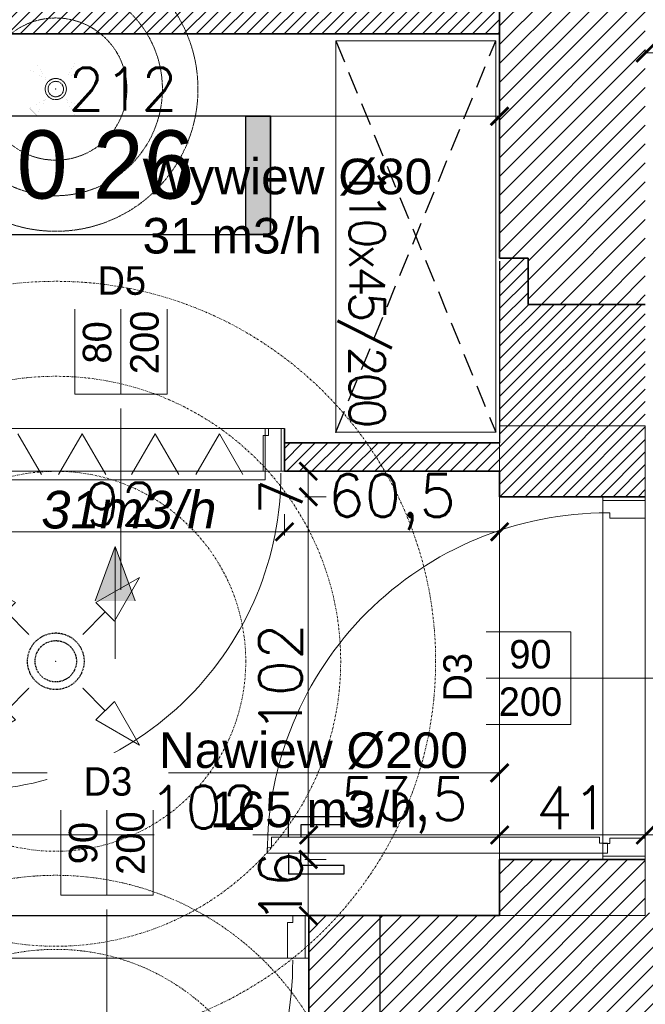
# Model space of a CAD drawing. Header units: millimetres. Extents: x -740 to 33545, y 5178 to 22494.
# Tile 148 of 256: x 9469 to 9645, y 10809 to 11086. Entities that reach past the tile are written whole.
import ezdxf
from ezdxf.lldxf.tags import DXFTag

# ---------------------------------------------------------------- set-up
doc = ezdxf.new("R2010")
doc.units = ezdxf.units.MM
doc.header["$MEASUREMENT"] = 0
for name, pattern in [('CENTERX2', [101.6, 63.5, -12.7, 12.7, -12.7]), ('DASHDOT', [1, 0.5, -0.25, 0, -0.25]), ('DASHED2', [9.525, 6.35, -3.175]), ('DIVIDE2', [0.625, 0.25, -0.125, 0, -0.125, 0, -0.125])]:
    doc.linetypes.add(name, pattern=pattern)
doc.layers.get('Defpoints').update_dxf_attribs({"color": 252})
for name, color, linetype, lineweight in [('## went', 20, 'DIVIDE2', 15), ('_IS_EKO_opis', 7, 'Continuous', 18), ('_IS_EKO_Text_Konstrukcji', 7, 'Continuous', 15), ('_IS_EKO_transfer', 5, 'Continuous', 15), ('_IS_Nawiew', 5, 'Continuous', 20), ('_IS_Wywiew', 1, 'Continuous', 20), ('A_istniejące ściany', 252, 'Continuous', 35), ('A_l.przerywana', 252, 'ICAD_ISO03W100', 9), ('A_linia przekrojowa', 252, 'Continuous', 30), ('A_opisy', 252, 'Continuous', 15), ('A_projektowane sciany', 252, 'Continuous', 35), ('l.przerywana', 252, 'ICAD_ISO03W100', 5), ('l.wypełnien', 252, 'Continuous', 5), ('wymiarowanie', 252, 'Continuous', 9)]:
    doc.layers.add(name, color=color, linetype=linetype, lineweight=lineweight)
doc.layers.add('## went NIEWID', color=51, linetype='DASHDOT', lineweight=15, plot=False)
for name, color, linetype in [('_IS_EKO_Opis_Wentylacja', 7, 'CENTERX2'), ('NAWIEW', 5, 'Continuous'), ('stolarka', 252, 'Continuous'), ('tabelki opis', 252, 'Continuous'), ('TECHNOLOGIA KUCHNI', 252, 'Continuous'), ('ULTRA-GASTRO TECHNOLOGIA', 252, 'Continuous'), ('WYWIEW', 252, 'Continuous')]:
    doc.layers.add(name, color=color, linetype=linetype)
doc.styles.add('Arial', font='arial.ttf')
doc.styles.add('styl2', font='simplex.shx')
tags = doc.linetypes.add('ICAD_ISO03W100', pattern=[30, 12, -18]).pattern_tags.tags
tags[6:7] = [DXFTag(74, 4), DXFTag(75, 0), DXFTag(340, '0'), DXFTag(46, 1.0), DXFTag(50, 0.0), DXFTag(44, 0.0), DXFTag(45, 0.0)]
tags[4:5] = [DXFTag(74, 4), DXFTag(75, 0), DXFTag(340, '0'), DXFTag(46, 1.0), DXFTag(50, 0.0), DXFTag(44, 0.0), DXFTag(45, 0.0)]
tags = doc.linetypes.add('SOLID', pattern=[10, 10, 0]).pattern_tags.tags
tags[6:7] = [DXFTag(74, 4), DXFTag(75, 0), DXFTag(340, '0'), DXFTag(46, 0.0), DXFTag(50, 0.0), DXFTag(44, 0.0), DXFTag(45, 0.0)]
tags[4:5] = [DXFTag(74, 4), DXFTag(75, 0), DXFTag(340, '0'), DXFTag(46, 0.0), DXFTag(50, 0.0), DXFTag(44, 0.0), DXFTag(45, 0.0)]
doc.dimstyles.new('Skala 1-50', dxfattribs={"dimtxt": 12, "dimasz": 5, "dimexe": 1, "dimexo": 1, "dimgap": 1.5, "dimtad": 1, "dimdec": 1, "dimrnd": 0.5, "dimtxsty": 'styl2', "dimblk": 'ARCHTICK', "dimcen": 5, "dimadec": 0, "dimazin": 0, "dimtfac": 1, "dimtdec": 1, "dimtmove": 1, "dimatfit": 3, "dimldrblk": 'ARCHTICK', "dimfxl": 0, "dimlwd": -1, "dimlwe": -1, "dimarcsym": 0})

# ---------------------------------------------------------------- blocks, each defined once
blk = doc.blocks.new('_ArchTick')
at = {"color": 0, "linetype": 'ByBlock', "const_width": 0.15}
blk.add_lwpolyline([(-0.5, -0.5), (0.5, 0.5)], dxfattribs=at)
blk = doc.blocks.new('*D1150')
at = {"layer": 'Defpoints', "color": 0}
for p in [(9604.19, 11058.36), (9392.19, 11045.19), (9604.19, 11029.7)]:
    blk.add_point(p, dxfattribs=at)
at = {"layer": 'wymiarowanie', "color": 0}
for p, q in [((9392.19, 11053.36), (9392.19, 11059.36)), ((9604.19, 11053.36), (9604.19, 11059.36)), ((9392.19, 11058.36), (9604.19, 11058.36))]:
    blk.add_line(p, q, dxfattribs=at)
at = {"layer": 'wymiarowanie', "color": 0, "xscale": 5, "yscale": 5, "zscale": 5, "rotation": 180}
blk.add_blockref('_ArchTick', (9392.19, 11058.36), dxfattribs=at)
at = {"layer": 'wymiarowanie', "color": 0, "xscale": 5, "yscale": 5, "zscale": 5}
blk.add_blockref('_ArchTick', (9604.19, 11058.36), dxfattribs=at)
at = {"layer": 'wymiarowanie', "color": 0, "insert": (9498.19, 11066.01), "char_height": 12, "attachment_point": 5, "style": 'styl2'}
blk.add_mtext('212', dxfattribs=at)
blk = doc.blocks.new('*D2268')
at = {"layer": 'Defpoints', "color": 0}
for p in [(9259.19, 10886.01), (9604.19, 10886.01), (9259.19, 10873.67)]:
    blk.add_point(p, dxfattribs=at)
at = {"layer": 'wymiarowanie', "color": 0}
for p, q in [((9259.19, 10878.67), (9259.19, 10872.67)), ((9604.19, 10878.67), (9604.19, 10872.67)), ((9259.19, 10873.67), (9399.62, 10873.67)), ((9604.19, 10873.67), (9429.04, 10873.67))]:
    blk.add_line(p, q, dxfattribs=at)
at = {"layer": 'wymiarowanie', "color": 0, "xscale": 5, "yscale": 5, "zscale": 5, "rotation": 180}
blk.add_blockref('_ArchTick', (9259.19, 10873.67), dxfattribs=at)
at = {"layer": 'wymiarowanie', "color": 0, "xscale": 5, "yscale": 5, "zscale": 5}
blk.add_blockref('_ArchTick', (9604.19, 10873.67), dxfattribs=at)
at = {"layer": 'wymiarowanie', "color": 0, "insert": (9414.33, 10881.47), "char_height": 12, "attachment_point": 5, "style": 'styl2'}
blk.add_mtext('345', dxfattribs=at)
blk = doc.blocks.new('*D2271')
at = {"layer": 'Defpoints', "color": 0}
for p in [(9645.19, 10856.21), (9645.19, 10834.32), (9604.19, 10833.52)]:
    blk.add_point(p, dxfattribs=at)
at = {"layer": 'wymiarowanie', "color": 0}
for p, q in [((9604.19, 10851.21), (9604.19, 10857.21)), ((9645.19, 10851.21), (9645.19, 10857.21)), ((9604.19, 10856.21), (9645.19, 10856.21))]:
    blk.add_line(p, q, dxfattribs=at)
at = {"layer": 'wymiarowanie', "color": 0, "xscale": 5, "yscale": 5, "zscale": 5, "rotation": 180}
blk.add_blockref('_ArchTick', (9604.19, 10856.21), dxfattribs=at)
at = {"layer": 'wymiarowanie', "color": 0, "xscale": 5, "yscale": 5, "zscale": 5}
blk.add_blockref('_ArchTick', (9645.19, 10856.21), dxfattribs=at)
at = {"layer": 'wymiarowanie', "color": 0, "insert": (9624.69, 10863.86), "char_height": 12, "attachment_point": 5, "style": 'styl2'}
blk.add_mtext('41', dxfattribs=at)
blk = doc.blocks.new('*D2272')
at = {"layer": 'Defpoints', "color": 0}
for p in [(9879.19, 10864.12), (9879.19, 10856.21), (9645.19, 10834.32)]:
    blk.add_point(p, dxfattribs=at)
at = {"layer": 'wymiarowanie', "color": 0}
for p, q in [((9879.19, 10861.21), (9879.19, 10855.21)), ((9645.19, 10851.21), (9645.19, 10857.21)), ((9645.19, 10856.21), (9701.95, 10856.21)), ((9879.19, 10856.21), (9731.77, 10856.21))]:
    blk.add_line(p, q, dxfattribs=at)
at = {"layer": 'wymiarowanie', "color": 0, "xscale": 5, "yscale": 5, "zscale": 5, "rotation": 180}
blk.add_blockref('_ArchTick', (9645.19, 10856.21), dxfattribs=at)
at = {"layer": 'wymiarowanie', "color": 0, "xscale": 5, "yscale": 5, "zscale": 5}
blk.add_blockref('_ArchTick', (9879.19, 10856.21), dxfattribs=at)
at = {"layer": 'wymiarowanie', "color": 0, "insert": (9716.86, 10864.01), "char_height": 12, "attachment_point": 5, "style": 'styl2'}
blk.add_mtext('234', dxfattribs=at)
blk = doc.blocks.new('*D2468')
at = {"layer": 'Defpoints', "color": 0}
for p in [(9645.19, 11075.19), (9755.19, 11076.16), (9755.19, 11075.19)]:
    blk.add_point(p, dxfattribs=at)
at = {"layer": 'wymiarowanie', "color": 0}
for p, q in [((9645.19, 11076.19), (9645.19, 11077.16)), ((9645.19, 11076.16), (9699.97, 11076.16)), ((9755.19, 11076.16), (9727.81, 11076.16)), ((9755.19, 11076.19), (9755.19, 11077.16))]:
    blk.add_line(p, q, dxfattribs=at)
at = {"layer": 'wymiarowanie', "color": 0, "xscale": 5, "yscale": 5, "zscale": 5, "rotation": 180}
blk.add_blockref('_ArchTick', (9645.19, 11076.16), dxfattribs=at)
at = {"layer": 'wymiarowanie', "color": 0, "xscale": 5, "yscale": 5, "zscale": 5}
blk.add_blockref('_ArchTick', (9755.19, 11076.16), dxfattribs=at)
at = {"layer": 'wymiarowanie', "color": 0, "insert": (9713.89, 11083.86), "char_height": 12, "attachment_point": 5, "style": 'styl2'}
blk.add_mtext('110', dxfattribs=at)
blk = doc.blocks.new('*D2540')
at = {"layer": 'Defpoints', "color": 0}
for p in [(9543.64, 10964.52), (9451.64, 10962.24), (9543.64, 10941.47)]:
    blk.add_point(p, dxfattribs=at)
at = {"layer": 'wymiarowanie', "color": 0}
for p, q in [((9451.64, 10946.47), (9451.64, 10940.47)), ((9543.64, 10946.47), (9543.64, 10940.47)), ((9451.64, 10941.47), (9543.64, 10941.47))]:
    blk.add_line(p, q, dxfattribs=at)
at = {"layer": 'wymiarowanie', "color": 0, "xscale": 5, "yscale": 5, "zscale": 5, "rotation": 180}
blk.add_blockref('_ArchTick', (9451.64, 10941.47), dxfattribs=at)
at = {"layer": 'wymiarowanie', "color": 0, "xscale": 5, "yscale": 5, "zscale": 5}
blk.add_blockref('_ArchTick', (9543.64, 10941.47), dxfattribs=at)
at = {"layer": 'wymiarowanie', "color": 0, "insert": (9497.64, 10949.27), "char_height": 12, "attachment_point": 5, "style": 'styl2'}
blk.add_mtext('92', dxfattribs=at)
blk = doc.blocks.new('*D2541')
at = {"layer": 'Defpoints', "color": 0}
for p in [(9543.64, 10964.52), (9604.19, 10958.52), (9604.19, 10941.47)]:
    blk.add_point(p, dxfattribs=at)
at = {"layer": 'wymiarowanie', "color": 0}
for p, q in [((9543.64, 10946.47), (9543.64, 10940.47)), ((9604.19, 10946.47), (9604.19, 10940.47)), ((9543.64, 10941.47), (9604.19, 10941.47))]:
    blk.add_line(p, q, dxfattribs=at)
at = {"layer": 'wymiarowanie', "color": 0, "xscale": 5, "yscale": 5, "zscale": 5, "rotation": 180}
blk.add_blockref('_ArchTick', (9543.64, 10941.47), dxfattribs=at)
at = {"layer": 'wymiarowanie', "color": 0, "xscale": 5, "yscale": 5, "zscale": 5}
blk.add_blockref('_ArchTick', (9604.19, 10941.47), dxfattribs=at)
at = {"layer": 'wymiarowanie', "color": 0, "insert": (9573.91, 10949.82), "char_height": 12, "attachment_point": 5, "style": 'styl2'}
blk.add_mtext('60,5', dxfattribs=at)
blk = doc.blocks.new('*D2545')
at = {"layer": 'Defpoints', "color": 0}
for p in [(9550.47, 10856.21), (9448.47, 10833.52), (9550.47, 10833.52)]:
    blk.add_point(p, dxfattribs=at)
at = {"layer": 'wymiarowanie', "color": 0}
for p, q in [((9448.47, 10851.21), (9448.47, 10857.21)), ((9550.47, 10851.21), (9550.47, 10857.21)), ((9448.47, 10856.21), (9507, 10856.21)), ((9550.47, 10856.21), (9534.77, 10856.21))]:
    blk.add_line(p, q, dxfattribs=at)
at = {"layer": 'wymiarowanie', "color": 0, "xscale": 5, "yscale": 5, "zscale": 5, "rotation": 180}
blk.add_blockref('_ArchTick', (9448.47, 10856.21), dxfattribs=at)
at = {"layer": 'wymiarowanie', "color": 0, "xscale": 5, "yscale": 5, "zscale": 5}
blk.add_blockref('_ArchTick', (9550.47, 10856.21), dxfattribs=at)
at = {"layer": 'wymiarowanie', "color": 0, "insert": (9520.89, 10864.01), "char_height": 12, "attachment_point": 5, "style": 'styl2'}
blk.add_mtext('102', dxfattribs=at)
blk = doc.blocks.new('*D2546')
at = {"layer": 'Defpoints', "color": 0}
for p in [(9604.19, 10856.21), (9550.47, 10833.52), (9604.19, 10833.52)]:
    blk.add_point(p, dxfattribs=at)
at = {"layer": 'wymiarowanie', "color": 0}
for p, q in [((9550.47, 10851.21), (9550.47, 10857.21)), ((9604.19, 10851.21), (9604.19, 10857.21)), ((9550.47, 10856.21), (9604.19, 10856.21))]:
    blk.add_line(p, q, dxfattribs=at)
at = {"layer": 'wymiarowanie', "color": 0, "xscale": 5, "yscale": 5, "zscale": 5, "rotation": 180}
blk.add_blockref('_ArchTick', (9550.47, 10856.21), dxfattribs=at)
at = {"layer": 'wymiarowanie', "color": 0, "xscale": 5, "yscale": 5, "zscale": 5}
blk.add_blockref('_ArchTick', (9604.19, 10856.21), dxfattribs=at)
at = {"layer": 'wymiarowanie', "color": 0, "insert": (9577.33, 10864.55), "char_height": 12, "attachment_point": 5, "style": 'styl2'}
blk.add_mtext('53,5', dxfattribs=at)
blk = doc.blocks.new('*D2734')
at = {"layer": 'Defpoints', "color": 0}
for p in [(9604.19, 10958.52), (9550.36, 10951.32), (9604.19, 10951.32)]:
    blk.add_point(p, dxfattribs=at)
at = {"layer": 'wymiarowanie', "color": 0}
for p, q in [((9555.36, 10958.52), (9549.36, 10958.52)), ((9550.36, 10958.52), (9550.36, 10951.32)), ((9555.36, 10951.32), (9549.36, 10951.32))]:
    blk.add_line(p, q, dxfattribs=at)
at = {"layer": 'wymiarowanie', "color": 0, "xscale": 5, "yscale": 5, "zscale": 5}
for p, rotation in [((9550.36, 10958.52), 90), ((9550.36, 10951.32), 270)]:
    blk.add_blockref('_ArchTick', p, dxfattribs=dict(at, rotation=rotation))
at = {"layer": 'wymiarowanie', "color": 0, "insert": (9542.71, 10951.32), "char_height": 12, "attachment_point": 5, "rotation": 90, "style": 'styl2'}
blk.add_mtext('7', dxfattribs=at)
blk = doc.blocks.new('*D2735')
at = {"layer": 'Defpoints', "color": 0}
for p in [(9604.19, 10951.32), (9550.36, 10849.32), (9604.19, 10849.32)]:
    blk.add_point(p, dxfattribs=at)
at = {"layer": 'wymiarowanie', "color": 0}
for p, q in [((9555.36, 10951.32), (9549.36, 10951.32)), ((9550.36, 10951.32), (9550.36, 10849.32)), ((9555.36, 10849.32), (9549.36, 10849.32))]:
    blk.add_line(p, q, dxfattribs=at)
at = {"layer": 'wymiarowanie', "color": 0, "xscale": 5, "yscale": 5, "zscale": 5}
for p, rotation in [((9550.36, 10951.32), 90), ((9550.36, 10849.32), 270)]:
    blk.add_blockref('_ArchTick', p, dxfattribs=dict(at, rotation=rotation))
at = {"layer": 'wymiarowanie', "color": 0, "insert": (9542.56, 10900.32), "char_height": 12, "attachment_point": 5, "rotation": 90, "style": 'styl2'}
blk.add_mtext('102', dxfattribs=at)
blk = doc.blocks.new('*D2736')
at = {"layer": 'Defpoints', "color": 0}
for p in [(9604.19, 10849.32), (9550.36, 10833.52), (9604.19, 10833.52)]:
    blk.add_point(p, dxfattribs=at)
at = {"layer": 'wymiarowanie', "color": 0}
for p, q in [((9555.36, 10849.32), (9549.36, 10849.32)), ((9550.36, 10849.32), (9550.36, 10833.52)), ((9555.36, 10833.52), (9549.36, 10833.52))]:
    blk.add_line(p, q, dxfattribs=at)
at = {"layer": 'wymiarowanie', "color": 0, "xscale": 5, "yscale": 5, "zscale": 5}
for p, rotation in [((9550.36, 10849.32), 90), ((9550.36, 10833.52), 270)]:
    blk.add_blockref('_ArchTick', p, dxfattribs=dict(at, rotation=rotation))
at = {"layer": 'wymiarowanie', "color": 0, "insert": (9542.56, 10841.42), "char_height": 12, "attachment_point": 5, "rotation": 90, "style": 'styl2'}
blk.add_mtext('16', dxfattribs=at)
blk = doc.blocks.new('FILL_245')
at = {"color": 1, "linetype": 'Continuous', "const_width": 0.018}
blk.add_lwpolyline([(-42321.15, 289.36), (-42313.9, 301.91), (-42308.6, 296.6)], close=True, dxfattribs=at)
blk = doc.blocks.new('FILL_244')
at = {"color": 1, "linetype": 'Continuous', "const_width": 0.018}
blk.add_lwpolyline([(-42321.15, 274.23), (-42308.6, 266.98), (-42313.9, 261.68)], close=True, dxfattribs=at)
blk = doc.blocks.new('FILL_246')
at = {"color": 1, "linetype": 'Continuous', "const_width": 0.018}
blk.add_lwpolyline([(-42336.28, 274.23), (-42348.83, 266.98), (-42343.52, 261.68)], close=True, dxfattribs=at)
blk = doc.blocks.new('FILL_243')
at = {"color": 1, "linetype": 'Continuous', "const_width": 0.018}
blk.add_lwpolyline([(-42336.28, 289.36), (-42343.52, 301.91), (-42348.83, 296.6)], close=True, dxfattribs=at)
blk = doc.blocks.new('A$C06D629D9')
blk.add_point((0, 0))
at = {"color": 3}
blk.add_point((0, 0), dxfattribs=at)
at = {"layer": 'NAWIEW', "color": 1, "linetype": 'Continuous', "const_width": 0.018}
for points in [[(-23.94, 23.94), (-17.46, 17.46)], [(23.94, 23.94), (17.46, 17.46)], [(-14.81, 20.11), (-20.11, 14.81)], [(-14.81, 20.11), (-20.11, 14.81)], [(-7.57, 7.57), (-14.81, 20.11)], [(-7.57, 7.57), (-14.81, 20.11)], [(7.57, 7.57), (14.81, 20.11)], [(7.57, 7.57), (14.81, 20.11)], [(14.81, 20.11), (20.11, 14.81)], [(14.81, 20.11), (20.11, 14.81)], [(-20.11, 14.81), (-7.57, 7.57)], [(20.11, 14.81), (7.57, 7.57)], [(-7.57, -7.57), (-20.11, -14.81)], [(-7.57, -7.57), (-20.11, -14.81)], [(-14.81, -20.11), (-7.57, -7.57)], [(7.57, -7.57), (20.11, -14.81)], [(7.57, -7.57), (20.11, -14.81)], [(14.81, -20.11), (7.57, -7.57)], [(-23.94, -23.94), (-17.46, -17.46)], [(-20.11, -14.81), (-14.81, -20.11)], [(-20.11, -14.81), (-14.81, -20.11)], [(20.11, -14.81), (14.81, -20.11)], [(20.11, -14.81), (14.81, -20.11)], [(23.94, -23.94), (17.46, -17.46)]]:
    blk.add_lwpolyline(points, dxfattribs=at)
at = {"layer": 'WYWIEW', "color": 10, "linetype": 'Continuous', "const_width": 0.018}
for points in [[(-7.57, 7.57), (-7.57, 7.57)], [(7.57, 7.57), (7.57, 7.57)], [(-7.57, -7.57), (-7.57, -7.57)], [(7.57, -7.57), (7.57, -7.57)]]:
    blk.add_lwpolyline(points, dxfattribs=at)
at = {"layer": 'NAWIEW', "extrusion": (0, 0, -1), "zscale": -1}
for name in ['FILL_245', 'FILL_243', 'FILL_244', 'FILL_246']:
    blk.add_blockref(name, (42328.71, -281.79), dxfattribs=at)
blk = doc.blocks.new('heether5')
at = {"layer": '## went', "color": 1}
for radius in [7.45, 5.44]:
    blk.add_circle((341463.05, 163171.59), radius, dxfattribs=at)
at = {"layer": '## went NIEWID'}
for radius in [100, 75, 50]:
    blk.add_circle((341463.05, 163171.59), radius, dxfattribs=at)
at = {"layer": '## went', "xscale": 0.9144000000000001, "yscale": 0.9144000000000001, "zscale": 0.9144000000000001}
blk.add_blockref('A$C06D629D9', (341463.05, 163171.59), dxfattribs=at)
blk = doc.blocks.new('erdrrer')
at = {"layer": '## went', "color": 5, "linetype": 'Continuous', "lineweight": 15}
for p, q in [((341343.16, 163325.05), (341331.68, 163331.67)), ((341331.68, 163331.67), (341338.31, 163320.2)), ((341331.68, 163331.67), (341338.31, 163320.2)), ((341364.32, 163325.05), (341375.8, 163331.67)), ((341375.8, 163331.67), (341369.17, 163320.2)), ((341375.8, 163331.67), (341369.17, 163320.2)), ((341338.31, 163320.2), (341343.16, 163325.05)), ((341338.31, 163320.2), (341343.16, 163325.05)), ((341369.17, 163320.2), (341364.32, 163325.05)), ((341369.17, 163320.2), (341364.32, 163325.05)), ((341346.65, 163316.7), (341340.73, 163322.62)), ((341360.83, 163316.7), (341366.75, 163322.62)), ((341346.82, 163316.53), (341346.82, 163316.53)), ((341346.65, 163302.53), (341340.73, 163296.61)), ((341346.82, 163302.7), (341346.82, 163302.7)), ((341360.66, 163302.7), (341360.66, 163302.7)), ((341360.83, 163302.53), (341366.75, 163296.61)), ((341338.31, 163299.03), (341331.68, 163287.56)), ((341343.16, 163294.18), (341338.31, 163299.03)), ((341343.16, 163294.18), (341338.31, 163299.03)), ((341364.32, 163294.18), (341369.17, 163299.03)), ((341364.32, 163294.18), (341369.17, 163299.03)), ((341369.17, 163299.03), (341375.8, 163287.56)), ((341331.68, 163287.56), (341343.16, 163294.18)), ((341331.68, 163287.56), (341343.16, 163294.18)), ((341375.8, 163287.56), (341364.32, 163294.18)), ((341375.8, 163287.56), (341364.32, 163294.18))]:
    blk.add_line(p, q, dxfattribs=at)
at = {"layer": '## went', "color": 5, "linetype": 'Continuous', "const_width": 0.0165}
for points in [[(341331.68, 163331.67), (341338.31, 163320.2), (341343.16, 163325.05)], [(341375.8, 163331.67), (341369.17, 163320.2), (341364.32, 163325.05)], [(341331.68, 163287.56), (341343.16, 163294.18), (341338.31, 163299.03)], [(341375.8, 163287.56), (341364.32, 163294.18), (341369.17, 163299.03)]]:
    blk.add_lwpolyline(points, close=True, dxfattribs=at)
at = {"layer": '## went', "color": 5, "lineweight": 30}
for radius in [7.45, 5.44]:
    blk.add_circle((341353.74, 163309.62), radius, dxfattribs=at)
at = {"layer": '## went', "color": 5, "lineweight": 15}
blk.add_point((341353.74, 163309.62), dxfattribs=at)
blk.add_point((341353.74, 163309.62), dxfattribs=at)
at = {"layer": '## went NIEWID'}
for radius in [100, 75, 50]:
    blk.add_circle((341353.74, 163309.62), radius, dxfattribs=at)

msp = doc.modelspace()

# ---------------------------------------------------------------- hatches: boundary and pattern name
at = {"layer": '_IS_EKO_opis'}
for points in [[(9490.4, 10922.05), (9496.04, 10922.05), (9496.04, 10937.35)], [(9496.04, 10922.05), (9501.68, 10922.05), (9496.04, 10937.35)]]:
    msp.add_hatch(color=256, dxfattribs=at).paths.add_polyline_path(points)
at = {"layer": 'l.wypełnien'}
h = msp.add_hatch(dxfattribs=at)
h.set_pattern_fill('ANSI31', color=256, scale=30, style=0)
edge = h.paths.add_edge_path()
edge.add_line((8932.19, 10920.7), (8932.19, 10978.67))
edge.add_line((8932.19, 10978.67), (8932.19, 11023.17))
edge.add_line((8932.19, 11023.17), (8932.19, 11086.55))
edge.add_line((8932.19, 11086.55), (8932.19, 11090.05))
edge.add_line((8932.19, 11090.05), (8887.19, 11090.05))
edge.add_line((8887.19, 11090.05), (8887.19, 10920.7))
edge.add_line((8887.19, 10920.7), (8932.19, 10920.7))
h.paths.add_polyline_path([(9644.52, 11095.63), (9645.19, 11095.63), (9645.19, 11322.32), (9879.19, 11322.32), (9879.19, 11234.32), (9924.19, 11234.32), (9924.19, 11368.7), (9592.09, 11368.7), (9506.19, 11368.7), (9506.19, 11323.52), (9604.19, 11323.52), (9604.19, 11095.63)])
h.paths.add_polyline_path([(8887.19, 10686.04), (8932.19, 10686.04), (8932.19, 10794.52), (9246.19, 10794.52), (9246.19, 10833.52), (9259.19, 10833.52), (9259.19, 10907.02), (9235.19, 10907.02), (9235.19, 10833.52), (8932.19, 10833.52), (8932.19, 10920.7), (8887.19, 10920.7)])
h.paths.add_polyline_path([(8975.77, 11323.52), (9235.19, 11323.52), (9259.19, 11323.52), (9360.94, 11323.52), (9360.94, 11368.7), (8975.77, 11368.7)])
h.paths.add_polyline_path([(8887.19, 11368.7), (8887.19, 11236.3), (8907.93, 11236.3), (8932.19, 11236.3), (8932.19, 11323.52), (8975.77, 11323.52), (8975.77, 11368.7)])
h.paths.add_polyline_path([(9604.19, 11095.63), (9644.52, 11095.63), (9644.52, 11090.06), (9645.19, 11090.06), (9645.19, 11005.43), (9612.19, 11005.43), (9612.19, 11018.43), (9604.19, 11018.43)])
h.paths.add_polyline_path([(9924.19, 11095.63), (9924.19, 11158.89), (9879.19, 11158.89), (9879.19, 11095.63)])
h.paths.add_polyline_path([(9246.19, 10833.52), (9246.19, 10794.52), (9266.19, 10794.52), (9266.19, 10833.52)])
h.paths.add_polyline_path([(9879.19, 11078.49), (9924.19, 11078.59), (9924.19, 11095.63), (9879.19, 11095.63)])
h.paths.add_polyline_path([(9259.19, 10907.02), (9259.19, 10927.02), (9250.18, 10927.02), (9235.19, 10927.02), (9235.19, 10907.02)])
h.paths.add_polyline_path([(9235.19, 11072.32), (9235.19, 11052.32), (9259.19, 11052.32), (9259.19, 11072.32)])
h.paths.add_polyline_path([(9235.19, 11029.02), (9250.18, 11029.02), (9259.19, 11029.02), (9259.19, 11035.15), (9259.19, 11049.02), (9235.19, 11049.02)])
h.paths.add_polyline_path([(9235.19, 11323.52), (9235.19, 11303.52), (9259.19, 11303.52), (9259.19, 11323.52)])
h.paths.add_polyline_path([(9235.19, 11186.92), (9259.19, 11186.92), (9259.19, 11186.92), (9259.19, 11191.52), (9259.19, 11199.52), (9259.19, 11199.52), (9235.19, 11199.52), (9235.19, 11191.52)])
h.paths.add_polyline_path([(9235.19, 11174.32), (9247.19, 11174.32), (9259.19, 11174.32), (9259.19, 11174.32), (9259.19, 11186.92), (9259.19, 11186.92), (9235.19, 11186.92), (9235.19, 11174.32)])
h.paths.add_polyline_path([(9259.19, 11049.02), (9259.19, 11051.92), (9259.19, 11052.32), (9235.19, 11052.32), (9235.19, 11049.02), (9259.19, 11049.02)])
h = msp.add_hatch(dxfattribs=at)
h.set_pattern_fill('ANSI31', color=256, scale=20, style=0)
h.paths.add_polyline_path([(9094.19, 10833.52), (9094.19, 11054.32), (9235.19, 11054.32), (9235.19, 11066.32), (9077.19, 11066.32), (9077.19, 11054.32), (9082.19, 11054.32), (9082.19, 10946.52), (9077.19, 10946.52), (9077.19, 10938.52), (9082.19, 10938.52), (9082.19, 10833.52), (9094.19, 10833.52)])
h.paths.add_polyline_path([(9384.19, 10958.52), (9451.64, 10958.52), (9451.64, 10966.52), (9392.19, 10966.52), (9392.19, 11081.52), (9604.19, 11081.52), (9604.19, 11089.52), (9392.19, 11089.52), (9392.19, 11094.52), (9384.19, 11094.52)])
h.paths.add_polyline_path([(9612.19, 11005.43), (9645.19, 11005.43), (9645.19, 10990.32), (9645.19, 10978.32), (9645.19, 10951.32), (9604.19, 10951.32), (9604.19, 10958.52), (9543.64, 10958.52), (9543.64, 10966.52), (9604.19, 10966.52), (9604.19, 11018.43), (9612.19, 11018.43)])
h.paths.add_polyline_path([(8932.19, 11054.32), (8975.19, 11054.32), (8975.19, 11066.32), (8932.19, 11066.32)])
h.paths.add_polyline_path([(8932.19, 10938.52), (8985.19, 10938.52), (8985.19, 10946.52), (8932.19, 10946.52)])
h = msp.add_hatch(dxfattribs=at)
h.set_pattern_fill('ANSI31', color=256, scale=30, style=0)
h.paths.add_polyline_path([(8887.19, 10284.84), (8887.19, 10539.8), (8932.19, 10539.8), (8932.19, 10402.52), (9059.57, 10402.52), (9368.19, 10402.52), (9394.23, 10402.52), (9416.72, 10402.52), (9416.72, 10359.34), (9405.31, 10359.34), (9376.25, 10359.34), (8932.19, 10359.34), (8932.19, 10284.84)])
h.paths.add_polyline_path([(9871.19, 10801.99), (9871.19, 10791.99), (9878.23, 10791.99), (9890.23, 10791.99), (10052.23, 10791.99), (10052.23, 10564.52), (10066.23, 10564.52), (10066.23, 10706), (10066.23, 10711.93), (10066.23, 10711.98), (10066.23, 10728.73), (10066.23, 10765.23), (10066.23, 10776), (10066.23, 10781.93), (10066.23, 10781.98), (10066.23, 10781.93), (10066.23, 10776), (10066.22, 10776), (10066.23, 10781.93), (10066.23, 10781.98), (10066.23, 10791.99), (10125.49, 10791.99), (10125.49, 10808.08), (10125.49, 10819.93), (10125.49, 10834.32), (10058.81, 10834.32), (9924.19, 10834.32), (9924.19, 10862.32), (9879.19, 10862.32), (9879.19, 10834.32), (9871.19, 10834.32), (9871.19, 10801.99)])
h.paths.add_polyline_path([(9570.47, 10794.52), (9731.23, 10794.52), (9731.23, 10731.52), (9748.23, 10731.52), (9748.23, 10793.99), (9768.19, 10793.99), (9768.19, 10801.99), (9781.19, 10801.99), (9781.19, 10834.32), (9769.78, 10834.32), (9645.19, 10834.32), (9645.19, 10833.52), (9604.19, 10833.52), (9570.47, 10833.52)])
h.paths.add_polyline_path([(9394.23, 10794.52), (9428.47, 10794.52), (9428.47, 10833.52), (9388.19, 10833.52), (9388.19, 10794.52), (9394.23, 10794.52)])
h.paths.add_polyline_path([(9428.47, 10794.52), (9428.47, 10833.52), (9448.47, 10833.52), (9448.47, 10794.52)])
h.paths.add_polyline_path([(9550.47, 10794.52), (9570.47, 10794.52), (9570.47, 10833.52), (9550.47, 10833.52)])
h.paths.add_polyline_path([(9368.19, 10794.52), (9388.19, 10794.52), (9388.19, 10833.52), (9368.19, 10833.52)])
h.paths.add_polyline_path([(9604.19, 10833.52), (9604.19, 10849.32), (9645.19, 10849.32), (9645.19, 10833.52)])
h.paths.add_polyline_path([(9368.19, 10422.52), (9368.19, 10402.52), (9394.23, 10402.52), (9394.23, 10422.52)])
h.paths.add_polyline_path([(9368.19, 10774.52), (9394.23, 10774.52), (9394.23, 10794.52), (9368.19, 10794.52)])
at = {"layer": 'tabelki opis'}
msp.add_hatch(color=256, dxfattribs=at).paths.add_polyline_path([(9539.77, 11025.09), (9539.77, 11058.36), (9532.8, 11058.36), (9532.8, 11025.09)])

# ---------------------------------------------------------------- linework, layer by layer
at = {"layer": '_IS_EKO_opis'}
for p, q in [((9496.04, 10937.35), (9490.4, 10922.05)), ((9496.04, 10905.75), (9496.04, 10937.35)), ((9496.04, 10937.35), (9501.68, 10922.05))]:
    msp.add_line(p, q, dxfattribs=at)
at = {"layer": '_IS_EKO_transfer', "color": 5, "lineweight": 15, "ltscale": 5}
for p, q in [((9475.32, 10957.56), (9468.67, 10969.08)), ((9480.05, 10957.56), (9486.7, 10969.08)), ((9493.35, 10957.56), (9486.7, 10969.08)), ((9500.65, 10957.56), (9507.3, 10969.08)), ((9513.95, 10957.56), (9507.3, 10969.08)), ((9518.68, 10957.56), (9525.33, 10969.08)), ((9531.98, 10957.56), (9525.33, 10969.08))]:
    msp.add_line(p, q, dxfattribs=at)
msp.add_lwpolyline([(9457, 10956.12), (9538.27, 10956.12), (9538.27, 10970.52), (9457, 10970.52)], close=True, dxfattribs=at)
at = {"layer": 'A_istniejące ściany'}
for p, q in [((9612.19, 11018.43), (9612.19, 11005.43)), ((9550.47, 10794.52), (9550.47, 10833.52))]:
    msp.add_line(p, q, dxfattribs=at)
for points in [[(9604.19, 11018.43), (9604.19, 11323.52)], [(9604.19, 11018.43), (9612.19, 11018.43)], [(9612.19, 11005.43), (9645.19, 11005.43)], [(9604.19, 10833.52), (9604.19, 10849.32)], [(9604.19, 10849.32), (9645.19, 10849.32)], [(9604.19, 10833.52), (9550.47, 10833.52)]]:
    msp.add_lwpolyline(points, dxfattribs=at)
at = {"layer": 'A_l.przerywana', "ltscale": 0.3}
for points in [[(9543.64, 10958.52), (9543.64, 10970.52), (9451.64, 10970.52), (9451.64, 10958.52)], [(9645.19, 10849.32), (9633.19, 10849.32), (9633.19, 10951.32), (9645.19, 10951.32)], [(9550.47, 10833.52), (9550.47, 10821.52), (9448.47, 10821.52), (9448.47, 10833.52)]]:
    msp.add_lwpolyline(points, close=True, dxfattribs=at)
at = {"layer": 'A_l.przerywana', "lineweight": 30, "ltscale": 0.3}
msp.add_lwpolyline([(9428.47, 10833.52), (9570.47, 10833.52), (9570.47, 10794.52), (9428.47, 10794.52)], close=True, dxfattribs=at)
at = {"layer": 'A_linia przekrojowa'}
msp.add_line((9604.19, 11017.63), (9604.19, 10966.52), dxfattribs=at)
at = {"layer": 'A_opisy'}
for p, q in [((9497.64, 10925.2), (9497.64, 10980.2)), ((9493.72, 10784.32), (9493.72, 10839.32))]:
    msp.add_line(p, q, dxfattribs=at)
at = {"layer": 'A_projektowane sciany'}
for p, q in [((9604.19, 11081.52), (9392.19, 11081.52)), ((9543.64, 10958.52), (9543.64, 10970.52)), ((9604.19, 10966.52), (9543.64, 10966.52)), ((9604.19, 10958.52), (9543.64, 10958.52))]:
    msp.add_line(p, q, dxfattribs=at)
msp.add_lwpolyline([(9604.19, 10958.52), (9604.19, 10951.32), (9645.19, 10951.32)], dxfattribs=at)
at = {"layer": 'stolarka'}
for points in [[(9544.82, 10855.6), (9544.82, 10861.4), (9560.48, 10861.4), (9560.48, 10859.08), (9548.3, 10859.08), (9548.3, 10855.6)], [(9544.82, 10851.07), (9544.82, 10845.27), (9560.48, 10845.27), (9560.48, 10847.59), (9548.3, 10847.59), (9548.3, 10851.07)]]:
    msp.add_lwpolyline(points, dxfattribs=at)
at = {"layer": 'stolarka', "lineweight": 9}
msp.add_lwpolyline([(9634.59, 10853.86), (9634.59, 10851.07), (9538.82, 10851.07), (9538.83, 10852.58), (9539.98, 10852.76), (9539.98, 10855.6), (9632.28, 10855.6), (9632.28, 10853.86), (9634.59, 10853.86)], dxfattribs=at)
at = {"layer": 'stolarka', "linetype": 'ICAD_ISO03W100', "lineweight": 13, "ltscale": 0.3}
for centre, radius, start, end in [((9453.33, 10957.99), 89.35, 269.9469, 359.9997), ((9634.59, 10851.07), 95.77, 90.0003, 180.0531), ((9450.22, 10820.95), 95.77, 269.9469, 359.9997)]:
    msp.add_arc(centre, radius, start, end, dxfattribs=at)
at = {"layer": 'tabelki opis'}
msp.add_lwpolyline([(9539.77, 11058.36), (9456.61, 11058.36), (9456.61, 11025.09), (9539.77, 11025.09), (9539.77, 11058.36)], dxfattribs=at)
msp.add_lwpolyline([(9539.77, 11025.09), (9532.8, 11025.09), (9532.8, 11058.36), (9539.77, 11058.36)], close=True, dxfattribs=at)
at = {"layer": 'TECHNOLOGIA KUCHNI', "linetype": 'DASHED2'}
for p, q in [((9558.11, 10969.52), (9603.11, 11079.56)), ((9558.11, 11079.56), (9603.11, 10969.52))]:
    msp.add_line(p, q, dxfattribs=at)
at = {"layer": 'ULTRA-GASTRO TECHNOLOGIA', "linetype": 'Continuous', "lineweight": 13}
for p, q in [((9558.11, 11079.56), (9558.11, 10969.31)), ((9558.11, 11079.56), (9603.11, 11079.56)), ((9603.11, 10969.52), (9603.11, 11079.56)), ((9558.11, 10969.52), (9603.11, 10969.52)), ((9558.11, 10969.52), (9603.11, 10969.52))]:
    msp.add_line(p, q, dxfattribs=at)
for points in [[(9537.64, 10968.55), (9539.15, 10968.55), (9539.15, 10970.52), (9542.69, 10970.52), (9542.69, 10958.52), (9537.64, 10958.52), (9537.64, 10968.55)], [(9635.16, 10945.27), (9635.16, 10946.79), (9633.19, 10946.79), (9633.19, 10950.32), (9645.19, 10950.32), (9645.19, 10945.27), (9635.16, 10945.27)], [(9635.16, 10855.32), (9635.16, 10853.81), (9633.19, 10853.81), (9633.19, 10850.27), (9645.19, 10850.27), (9645.19, 10855.32), (9635.16, 10855.32)], [(9544.47, 10831.55), (9545.99, 10831.55), (9545.99, 10833.52), (9549.52, 10833.52), (9549.52, 10821.52), (9544.47, 10821.52), (9544.47, 10831.55)]]:
    msp.add_lwpolyline(points, dxfattribs=at)

# ---------------------------------------------------------------- block references
at = {"layer": '_IS_Wywiew', "xscale": 0.39999984, "yscale": 0.39999984, "zscale": 0.39999984}
msp.add_blockref('heether5', (-127105.85, -54202.6), dxfattribs=at)

# ---------------------------------------------------------------- texts
at = {"layer": '_IS_EKO_Text_Konstrukcji', "linetype": 'SOLID', "lineweight": 15, "insert": (9499.89, 10953), "char_height": 10.584, "attachment_point": 2}
msp.add_mtext('\\fArial|b0|i1|c238|p34;31m3/h', dxfattribs=at)
at = {"layer": 'tabelki opis', "insert": (9468.33, 11054.4), "char_height": 19.2, "width": 56.7, "attachment_point": 1}
msp.add_mtext('{\\fCentury Gothic|b0|i0|c238|p34;0.26}', dxfattribs=at)
at = {"layer": 'ULTRA-GASTRO TECHNOLOGIA', "linetype": 'Continuous', "lineweight": 13, "insert": (9558.59, 11044.28), "char_height": 10, "width": 904.8, "attachment_point": 7, "rotation": 270}
msp.add_mtext('{\\Fsimplex8|c238;\\T0.75;110x45/200}', dxfattribs=at)

# ---------------------------------------------------------------- dimensions: what is measured, and where the dimension line sits
at = {"layer": 'wymiarowanie'}
for base, p1, p2, picture, middle in [((9755.19, 11076.16), (9645.19, 11075.19), (9755.19, 11075.19), '*D2468', (9713.89, 11076.06)), ((9879.19, 10856.21), (9645.19, 10834.32), (9879.19, 10864.12), '*D2272', (9716.86, 10856.21))]:
    dim = msp.add_linear_dim(base=base, p1=p1, p2=p2, dimstyle='Skala 1-50', dxfattribs=at)
    dim.commit()
    dim.dimension.update_dxf_attribs({"geometry": picture, "text_midpoint": middle, "dimtype": 160})
for base, p1, p2, picture, middle in [((9604.19, 11058.36), (9392.19, 11045.19), (9604.19, 11029.7), '*D1150', (9498.19, 11066.01)), ((9543.64, 10941.47), (9451.64, 10962.24), (9543.64, 10964.52), '*D2540', (9497.64, 10949.27)), ((9604.185463, 10941.473355), (9543.635457, 10964.522895), (9604.185463, 10958.522895), '*D2541', (9573.91046, 10949.819355)), ((9604.19, 10856.21), (9550.47, 10833.52), (9604.19, 10833.52), '*D2546', (9577.33, 10864.55)), ((9645.19, 10856.21), (9604.19, 10833.52), (9645.19, 10834.32), '*D2271', (9624.69, 10863.86))]:
    dim = msp.add_linear_dim(base=base, p1=p1, p2=p2, dimstyle='Skala 1-50', dxfattribs=at)
    dim.commit()
    dim.dimension.update_dxf_attribs({"geometry": picture, "text_midpoint": middle})
for base, p1, p2, picture, middle in [((9550.36, 10951.32), (9604.19, 10958.52), (9604.19, 10951.32), '*D2734', (9550.36, 10951.32)), ((9550.36, 10833.52), (9604.19, 10849.32), (9604.19, 10833.52), '*D2736', (9550.36, 10841.42))]:
    dim = msp.add_linear_dim(base=base, p1=p1, p2=p2, angle=90, dimstyle='Skala 1-50', dxfattribs=at)
    dim.commit()
    dim.dimension.update_dxf_attribs({"geometry": picture, "text_midpoint": middle, "dimtype": 160})

# ---------------------------------------------------------------- next in the draw order: texts
at = {"layer": 'A_opisy', "ltscale": 0.3, "char_height": 8, "width": 26, "attachment_point": 5, "rotation": 90, "bg_fill": 2}
for s, insert in [('\\pi3.10800;{\\fCentury Gothic|b0|i0|c238|p0;80}\\P{\\fCentury Gothic|b0|i0|c238|p0;200}', (9497.64, 10993.2)), ('\\pi3.19200;{\\fCentury Gothic|b0|i0|c238|p0;90}\\P{\\fCentury Gothic|b0|i0|c238|p0;200}', (9493.72, 10852.32))]:
    msp.add_mtext(s, dxfattribs=dict(at, insert=insert))
at = {"layer": 'A_opisy', "ltscale": 0.3, "insert": (9611.27, 10900.32), "char_height": 8, "width": 26, "attachment_point": 5, "bg_fill": 2}
msp.add_mtext('\\pi3.19200;{\\fCentury Gothic|b0|i0|c238|p0;90}\\P{\\fCentury Gothic|b0|i0|c238|p0;200}', dxfattribs=at)

# ---------------------------------------------------------------- next in the draw order: linework, layer by layer
at = {"layer": 'A_opisy'}
msp.add_line((9679.27, 10900.32), (9624.27, 10900.32), dxfattribs=at)
at = {"layer": 'A_opisy', "lineweight": 30, "ltscale": 0.3}
for points in [[(9484.64, 11019.2), (9510.64, 11019.2), (9510.64, 11006.2), (9484.64, 11006.2)], [(9585.27, 10887.32), (9585.27, 10913.32), (9598.27, 10913.32), (9598.27, 10887.32)], [(9480.72, 10878.32), (9506.72, 10878.32), (9506.72, 10865.32), (9480.72, 10865.32)]]:
    msp.add_lwpolyline(points, close=True, dxfattribs=at)
at = {"layer": 'A_opisy', "ltscale": 0.3}
for points in [[(9497.64, 11006.2), (9497.64, 10980.2), (9484.64, 10980.2), (9484.64, 11006.2)], [(9510.64, 11006.2), (9510.64, 10980.2), (9497.64, 10980.2), (9497.64, 11006.2)], [(9598.27, 10913.32), (9624.27, 10913.32), (9624.27, 10900.32), (9598.27, 10900.32)], [(9598.27, 10900.32), (9624.27, 10900.32), (9624.27, 10887.32), (9598.27, 10887.32)], [(9493.72, 10865.32), (9493.72, 10839.32), (9480.72, 10839.32), (9480.72, 10865.32)], [(9506.72, 10865.32), (9506.72, 10839.32), (9493.72, 10839.32), (9493.72, 10865.32)]]:
    msp.add_lwpolyline(points, close=True, dxfattribs=at)
at = {"layer": 'l.przerywana', "ltscale": 0.3}
msp.add_lwpolyline([(9604.19, 10971.32), (9645.19, 10971.32), (9645.19, 10833.52), (9604.19, 10833.52)], close=True, dxfattribs=at)

# ---------------------------------------------------------------- next in the draw order: block references
at = {"layer": '_IS_Wywiew', "xscale": 0.833333, "yscale": 0.833333, "zscale": 0.833333}
msp.add_blockref('heether5', (-275073.11, -125214.74), dxfattribs=at)

# ---------------------------------------------------------------- next in the draw order: texts
at = {"layer": 'wymiarowanie', "insert": (2065.54, 10895.53), "char_height": 12, "width": 621.5287, "attachment_point": 1}
msp.add_mtext('\\pi621.52874;{\\fCentury Gothic|b0|i0|c238|p34;}\\P{\\fCentury Gothic|b0|i0|c238|p34;Daszek szklany systemowy o wym. 200 x 120 cm wykonany ze szkła }{\\fCentury Gothic|b0|i0|c238|p34;bezpiecznego 6.6.3 ESG/VSG}\\P{\\fCentury Gothic|b0|i0|c238|p34;mocowany na wspornikach w konstrukcji stalowej }\\P{\\fCentury Gothic|b0|i0|c238|p34;ocynkowancy i malowanych proszkowo w kolorze RAL 7016}', dxfattribs=at)

# ---------------------------------------------------------------- next in the draw order: dimensions: what is measured, and where the dimension line sits
at = {"layer": 'wymiarowanie'}
dim = msp.add_linear_dim(base=(9259.19, 10873.67), p1=(9604.19, 10886.01), p2=(9259.19, 10886.01), dimstyle='Skala 1-50', dxfattribs=at)
dim.commit()
dim.dimension.update_dxf_attribs({"geometry": '*D2268', "text_midpoint": (9414.33, 10873.67), "dimtype": 160})

# ---------------------------------------------------------------- next in the draw order: texts
at = {"layer": 'A_opisy', "ltscale": 0.3, "char_height": 8, "width": 26, "attachment_point": 5, "bg_fill": 2}
for s, insert in [('{\\fCentury Gothic|b0|i0|c238|p0;D5}', (9497.89, 11012.08)), ('{\\fCentury Gothic|b0|i0|c238|p0;D3}', (9493.98, 10871.21))]:
    msp.add_mtext(s, dxfattribs=dict(at, insert=insert))
at = {"layer": 'A_opisy', "ltscale": 0.3, "insert": (9592.39, 10900.58), "char_height": 8, "width": 26, "attachment_point": 5, "rotation": 90, "bg_fill": 2}
msp.add_mtext('{\\fCentury Gothic|b0|i0|c238|p0;D3}', dxfattribs=at)

# ---------------------------------------------------------------- next in the draw order: block references
at = {"layer": '_IS_Nawiew', "xscale": 1.0688, "yscale": 1.0688, "zscale": 1.0688}
msp.add_blockref('erdrrer', (-355359.56, -163640.26), dxfattribs=at)

# ---------------------------------------------------------------- next in the draw order: texts
at = {"layer": '_IS_EKO_Opis_Wentylacja', "char_height": 10, "width": 108.1234, "style": 'Arial'}
for s, insert, attachment_point in [('Wywiew %%C80 \\P31 m3/h', (9503.73, 11046.43), 1), ('Nawiew %%C200 \\P165 m3/h', (9551.79, 10871.66), 5)]:
    msp.add_mtext(s, dxfattribs=dict(at, insert=insert, attachment_point=attachment_point))

# ---------------------------------------------------------------- next in the draw order: dimensions: what is measured, and where the dimension line sits
at = {"layer": 'wymiarowanie'}
dim = msp.add_linear_dim(base=(9550.36, 10849.32), p1=(9604.19, 10951.32), p2=(9604.19, 10849.32), angle=90, dimstyle='Skala 1-50', dxfattribs=at)
dim.commit()
dim.dimension.update_dxf_attribs({"geometry": '*D2735', "text_midpoint": (9542.56, 10900.32)})
dim = msp.add_linear_dim(base=(9550.47, 10856.21), p1=(9448.47, 10833.52), p2=(9550.47, 10833.52), dimstyle='Skala 1-50', dxfattribs=at)
dim.commit()
dim.dimension.update_dxf_attribs({"geometry": '*D2545', "text_midpoint": (9520.89, 10856.21), "dimtype": 160})

doc.saveas('drawing.dxf')
